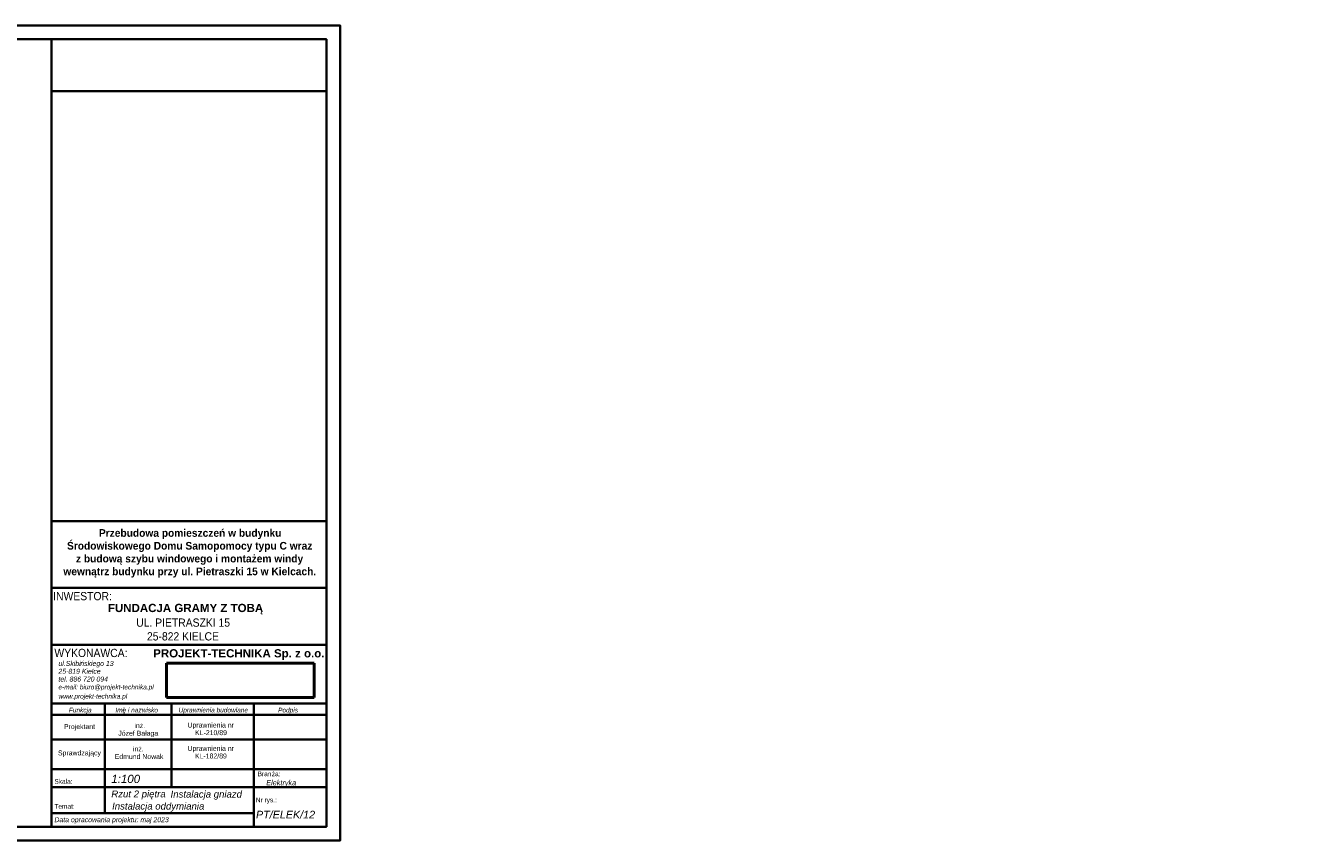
# Model space of a CAD drawing. Header units: centimetres. Extents: x 14504 to 44111, y -18976 to -7683.
# Tile 129 of 141: x 39474 to 44111, y -18976 to -16006. Entities that reach past the tile are written whole.
import ezdxf

# ---------------------------------------------------------------- set-up
doc = ezdxf.new("R2010")
doc.units = ezdxf.units.CM
for name, color, linetype, lineweight in [('_gruba', 90, 'Continuous', 35), ('G-ANNO-TTLB', 6, 'Continuous', 9), ('zbrojenie', 2, 'Continuous', 50)]:
    doc.layers.add(name, color=color, linetype=linetype, lineweight=lineweight)
doc.styles.add('Arial_10', font='arial.ttf', dxfattribs={"height": 1.8})
doc.styles.add('Arial_8', font='arial.ttf', dxfattribs={"height": 350})
doc.styles.add('Arial_9', font='arial.ttf', dxfattribs={"width": 0.9, "height": 2.2})
doc.styles.add('Arial_B', font='arialbd.ttf', dxfattribs={"height": 3})
doc.styles.add('Arial_B_1', font='arialbd.ttf', dxfattribs={"width": 0.95, "height": 2.4})
doc.styles.add('Arial_I', font='ariali.ttf', dxfattribs={"height": 1.8})
doc.styles.add('Arial_I_1', font='ariali.ttf', dxfattribs={"width": 0.8, "height": 1.8})
doc.styles.add('Arial_I_2', font='ariali.ttf', dxfattribs={"width": 0.95, "height": 2})
doc.styles.add('Arial_I_3', font='ariali.ttf', dxfattribs={"height": 3})
picture_1 = doc.add_image_def('image1.jpg', size_in_pixel=(2192, 508))

msp = doc.modelspace()

# ---------------------------------------------------------------- linework, layer by layer
at = {"layer": '_gruba'}
for p, q in [((39568.6, -16056.1), (39568.6, -18926.1)), ((39568.6, -16245.4), (40570.2, -16245.4)), ((39566.4, -17812.6), (40568, -17812.6)), ((39568.6, -18055.6), (40568, -18055.6)), ((39568.6, -18055.6), (40568, -18055.6)), ((39568.6, -18262.6), (40568, -18262.6)), ((39568.6, -18476.3), (40568, -18476.3)), ((39762.9, -18476.3), (39762.9, -18876.7)), ((40005.8, -18476.3), (40005.8, -18782)), ((40305.6, -18476.3), (40305.6, -18926.1)), ((39568.6, -18517.6), (40568, -18517.6)), ((39568.6, -18608.4), (40568, -18608.4)), ((39570.7, -18716.5), (40570.2, -18716.5)), ((39570.7, -18782), (40570.2, -18782)), ((40305.6, -18876.7), (39570.7, -18876.7))]:
    msp.add_line(p, q, dxfattribs=at)
for points in [[(35620.2, -16006.1), (40620.2, -16006.1), (40620.2, -18976.1), (35620.2, -18976.1)], [(35670.2, -18926.1), (40570.2, -18926.1), (40570.2, -16056.1), (35670.2, -16056.1)]]:
    msp.add_lwpolyline(points, dxfattribs=at)

# ---------------------------------------------------------------- texts
at = {"layer": 'G-ANNO-TTLB', "attachment_point": 1}
for s, insert, char_height, width, style in [('\\A1;\\pi153.657;Przebudowa pomieszczeń w budynku \\P\\pi37.4677;Środowiskowego Domu Samopomocy typu C wraz \\P\\pi70.0917;z\\~budową szybu windowego i montażem windy \\P\\pi24.2675;wewnątrz budynku przy ul. Pietraszki 15 w Kielcach.', (39588, -17841.3), 28, 966.852, 'Arial_B_1'), ('INWESTOR:', (39575.2, -18070.5), 30, 295.021, 'Arial_9'), ('\\pi133.33;FUNDACJA GRAMY Z TOBĄ', (39641.1, -18113.6), 30, 829.17, 'Arial_B'), ('\\pi14.7489;UL. PIETRASZKI 15 \\P\\pi53.8676;25-822 KIELCE', (39862.9, -18167), 30, 366.703, 'Arial_9'), ('WYKONAWCA:', (39579.6, -18277.5), 30, 367.975, 'Arial_9'), ('PROJEKT-TECHNIKA Sp. z o.o.', (39939.4, -18278.8), 30, 647.764, 'Arial_B'), ('25-819 Kielce', (39594.3, -18350.3), 18, 183.586, 'Arial_I'), ('ul.Skibi', (39594.3, -18321.8), 18, 96.203, 'Arial_I'), ('ńskiego 13', (39673.7, -18321.8), 18, 145.907, 'Arial_I'), ('tel. 886 720 094', (39594.3, -18378.7), 18, 214.852, 'Arial_I'), ('e-mail: biuro@projekt-technika.pl', (39594.3, -18408.3), 17, 435.316, 'Arial_I_1'), ('www.projekt-technika.pl', (39594.3, -18441.9), 17, 313.46, 'Arial_I_1'), ('Funkcja', (39632.2, -18492.2), 17, 105.823, 'Arial_I_1'), ('Imi', (39801.8, -18492.2), 17, 38.481, 'Arial_I_1'), ('ę i nazwisko', (39827.6, -18492.2), 17, 161.941, 'Arial_I_1'), ('Uprawnienia budowlane', (40031.8, -18492.2), 17, 319.072, 'Arial_I_1'), ('Podpis', (40394.4, -18492.2), 17, 92.194, 'Arial_I_1'), ('inż.', (39870.9, -18548.2), 18, 109.446, 'Arial_10'), ('Uprawnienia nr ', (40064.4, -18546.2), 18, 205.232, 'Arial_10'), ('Projektant', (39614.4, -18551.8), 18, 133.882, 'Arial_10'), ('Józef Bałaga', (39812.2, -18576), 18, 303.142, 'Arial_10'), ('KL-210/89 ', (40092.1, -18574), 18, 100.211, 'Arial_10'), ('inż.', (39865.7, -18633.2), 18, 109.446, 'Arial_10'), ('Uprawnienia nr ', (40064.4, -18631.2), 18, 205.232, 'Arial_10'), ('Sprawdzający', (39592.6, -18647.7), 18, 133.882, 'Arial_10'), ('Edmund Nowak', (39799.2, -18661), 18, 303.142, 'Arial_10'), ('KL-182/89', (40091.7, -18659), 18, 100.211, 'Arial_10'), ('Bran', (40319.8, -18724.6), 17, 62.532, 'Arial_8'), ('ża:', (40371.4, -18724.6), 17, 38.481, 'Arial_8'), ('Skala:', (39579.7, -18752.1), 17, 80.97, 'Arial_8'), ('1:100', (39786.8, -18736.4), 30, 129.873, 'Arial_I_3'), ('Elektryka', (40351.2, -18755.1), 20, 264.276, 'Arial_I_2'), ('Rzut 2 piętra', (39786.8, -18793.8), 25, 1043.177, 'Arial_I_3'), ('Instalacja gniazd', (40002.7, -18794.5), 25, 1043.177, 'Arial_I_3'), ('Nr rys.:', (40313.3, -18819.6), 17, 92.996, 'Arial_8'), ('Temat:', (39579.7, -18843.2), 17, 91.392, 'Arial_8'), ('Instalacja oddymiania', (39789.8, -18838.1), 25, 1043.177, 'Arial_I_3'), ('PT/ELEK/12', (40313.9, -18867.5), 28, 260.548, 'Arial_I_3'), ('Data opracowania projektu: maj 2023', (39579.7, -18891.2), 18, 544.346, 'Arial_I')]:
    msp.add_mtext(s, dxfattribs=dict(at, insert=insert, char_height=char_height, width=width, style=style))

# ---------------------------------------------------------------- pictures from other files: only their frames are drawn
at = {"layer": 'zbrojenie', "color": 7, "ltscale": 30, "true_color": 0xffffff}
image = msp.add_image(picture_1, insert=(39987.5, -18454.6), size_in_units=(538.4, 124.8), dxfattribs=at)
image.dxf.flags = 7

doc.saveas('drawing.dxf')
